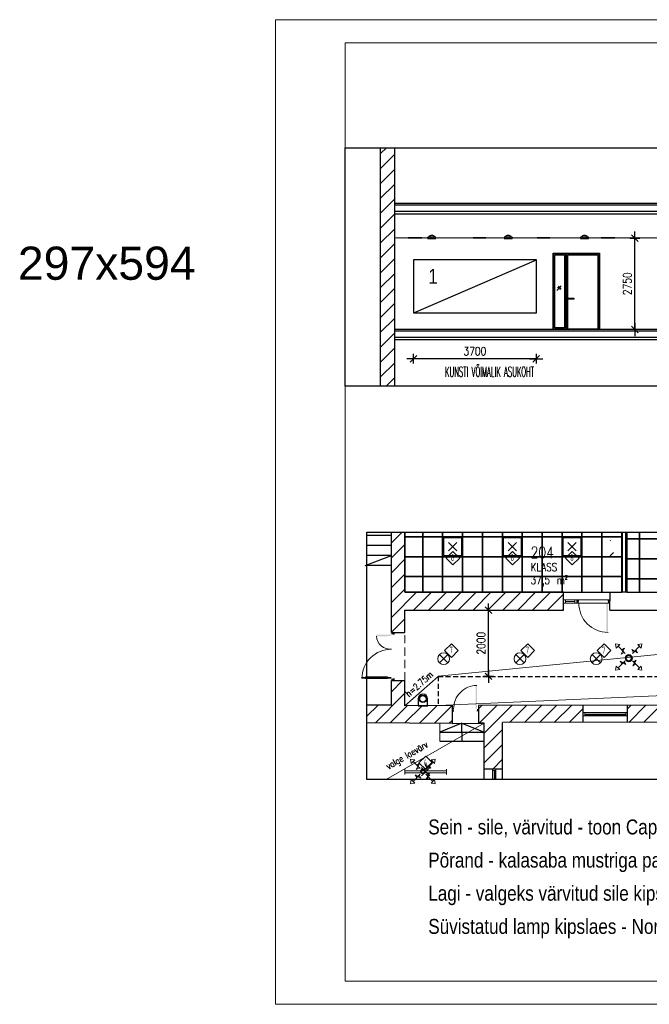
# Model space of a CAD drawing. Header units: millimetres. Extents: x 367838 to 434948, y 130860 to 160560.
# Tile 1 of 13: x 367838 to 386824, y 130860 to 160560. Entities that reach past the tile are written whole.
import ezdxf
from ezdxf.enums import TextEntityAlignment as Align

# ---------------------------------------------------------------- set-up
doc = ezdxf.new("R2010")
doc.units = ezdxf.units.MM
for name, pattern in [('01', [0.75, 0.5, -0.25]), ('1902_PP_ Särevere_09.09.2019 alus$0$974-EP-ASX_alus$0$ACAD_ISO03W100', [30, 12, -18]), ('DASHED', [0.75, 0.5, -0.25]), ('Hidden', [3, 2, -1])]:
    doc.linetypes.add(name, pattern=pattern)
doc.layers.get('0').update_dxf_attribs({"lineweight": 18})
doc.layers.get('Defpoints').update_dxf_attribs({"lineweight": 18})
for name, color, linetype, lineweight in [('0 valgus', 5, 'Continuous', 20), ('0_Avatäited_Klaasitud-uks', 124, 'Continuous', 13), ('2017_DIM', 5, 'Continuous', 25), ('2019_DIM', 1, 'Continuous', 25), ('2019_TEKST', 250, 'Continuous', 25), ('AVATÄIDE', 95, 'Continuous', 13), ('KIPSKARKASS', 5, 'Continuous', 25), ('RIPPLAE KÕRGUS', 5, 'Continuous', 30), ('ripplagi 60x60', 95, 'Continuous', 25), ('SEINA VIIRUTUS', 8, 'Continuous', 18), ('TALAD', 7, 'DASHED', 15), ('UUS AVATÄIDE', 105, 'Continuous', 18), ('valgusti', 5, 'Continuous', 25)]:
    doc.layers.add(name, color=color, linetype=linetype, lineweight=lineweight)
for name, color, linetype in [('A4IKKUNAT', 8, 'Continuous'), ('A8HNELIOT', 6, 'Continuous'), ('A8HNUMEROT', 6, 'Continuous'), ('A8HTXT', 3, 'Continuous'), ('DUCT-S-2-DEVICE-', 7, 'Continuous'), ('DUCT-S-2-DEVICE-ARROW', 7, 'Continuous'), ('DUCT-S1-DEVICE-', 7, 'Continuous'), ('DUCT-S1-DEVICE-ARROW', 7, 'Continuous'), ('SAN.TEHNIKA', 6, 'Continuous'), ('SEINAD', 7, 'Continuous'), ('TREPP', 86, 'Continuous'), ('VORMISTUS', 7, 'Continuous')]:
    doc.layers.add(name, color=color, linetype=linetype)
doc.styles.add('Arial', font='arial.ttf', dxfattribs={"height": 245.883234})
doc.styles.add('Arial Narrow', font='ARIALN.TTF', dxfattribs={"height": 300})
doc.styles.add('ELEKTER', font='isocp.shx', dxfattribs={"height": 200})
doc.styles.add('ROMANS', font='romans.shx', dxfattribs={"width": 0.5})
doc.styles.add('S', font='simplex', dxfattribs={"width": 0.8})
doc.dimstyles.new('ARK0', dxfattribs={"dimscale": 100, "dimtxt": 2.5, "dimasz": 0.1, "dimexe": 0, "dimexo": 0, "dimgap": 1, "dimtad": 1, "dimdec": 0, "dimzin": 0, "dimdsep": 46, "dimtxsty": 'S', "dimblk": 'A8MITTA', "dimcen": 2.5, "dimse1": 1, "dimse2": 1, "dimclrt": 256, "dimadec": 0, "dimazin": 0, "dimtp": 6, "dimtm": 6, "dimtfac": 1, "dimtdec": 0, "dimtix": 1, "dimtmove": 0, "dimatfit": 3, "dimldrblk": 'A8MITTA', "dimfxl": 1, "dimtolj": 1, "dimtzin": 0, "dimarcsym": 0})
pattern_1 = [(45, (-944485.16, 114851.4), (-224.5064, 224.5064), [])]

# ---------------------------------------------------------------- blocks, each defined once
blk = doc.blocks.new('A8MITTA', base_point=(3180, 3140))
for p, q in [((3170, 3130), (3190, 3150)), ((3180, 3155), (3180, 3125)), ((3160, 3140), (3200, 3140))]:
    blk.add_line(p, q)
blk = doc.blocks.new('*D54')
at = {"layer": '2019_DIM', "color": 0, "lineweight": -2, "transparency": 16777216}
blk.add_line((383403, 150335), (379723, 150335), dxfattribs=at)
at = {"layer": 'Defpoints', "color": 0, "transparency": 16777216}
for p in [(379713, 151719), (383413, 151719), (379713, 150335)]:
    blk.add_point(p, dxfattribs=at)
at = {"layer": '2019_DIM', "color": 0, "lineweight": -2, "transparency": 16777216, "xscale": 10, "yscale": 10, "zscale": 10, "rotation": 180}
blk.add_blockref('A8MITTA', (379713, 150335), dxfattribs=at)
at = {"layer": '2019_DIM', "color": 0, "lineweight": -2, "transparency": 16777216, "xscale": 10, "yscale": 10, "zscale": 10}
blk.add_blockref('A8MITTA', (383413, 150335), dxfattribs=at)
at = {"layer": '2019_DIM', "transparency": 16777216, "insert": (381563, 150560), "char_height": 250, "attachment_point": 5, "style": 'S', "bg_fill": 3, "box_fill_scale": 1.1, "bg_fill_color": 256, "bg_fill_true_color": 13158600, "bg_fill_transparency": 0}
blk.add_mtext('\\A1;3700', dxfattribs=at)
blk = doc.blocks.new('*D55')
at = {"layer": '2019_DIM', "color": 0, "lineweight": -2, "transparency": 16777216}
blk.add_line((386384, 151229), (386384, 153959), dxfattribs=at)
at = {"layer": 'Defpoints', "color": 0, "transparency": 16777216}
for p in [(384478, 153969), (386384, 153969), (384478, 151219)]:
    blk.add_point(p, dxfattribs=at)
at = {"layer": '2019_DIM', "color": 0, "lineweight": -2, "transparency": 16777216, "xscale": 10, "yscale": 10, "zscale": 10}
for p, rotation in [((386384, 153969), 90), ((386384, 151219), 270)]:
    blk.add_blockref('A8MITTA', p, dxfattribs=dict(at, rotation=rotation))
at = {"layer": '2019_DIM', "transparency": 16777216, "insert": (386159, 152594), "char_height": 250, "attachment_point": 5, "rotation": 90, "style": 'S', "bg_fill": 3, "box_fill_scale": 1.1, "bg_fill_color": 256, "bg_fill_true_color": 13158600, "bg_fill_transparency": 0}
blk.add_mtext('\\A1;2750', dxfattribs=at)
blk = doc.blocks.new('*D56')
at = {"layer": '2017_DIM', "color": 0, "lineweight": -2, "transparency": 16777216}
blk.add_line((381976, 140763), (381976, 142743), dxfattribs=at)
at = {"layer": 'Defpoints', "color": 0, "transparency": 16777216}
for p in [(379455, 142753), (381976, 142753), (379453, 140753)]:
    blk.add_point(p, dxfattribs=at)
at = {"layer": '2017_DIM', "color": 0, "lineweight": -2, "transparency": 16777216, "xscale": 10, "yscale": 10, "zscale": 10}
for p, rotation in [((381976, 142753), 90), ((381976, 140753), 270)]:
    blk.add_blockref('A8MITTA', p, dxfattribs=dict(at, rotation=rotation))
at = {"layer": '2017_DIM', "transparency": 16777216, "insert": (381751, 141753), "char_height": 250, "attachment_point": 5, "rotation": 90, "style": 'S', "bg_fill": 3, "box_fill_scale": 1.1, "bg_fill_color": 256, "bg_fill_true_color": 13158600, "bg_fill_transparency": 0}
blk.add_mtext('\\A1;2000', dxfattribs=at)
blk = doc.blocks.new('A$C666145C2')
at = {"layer": 'AVATÄIDE'}
blk.add_arc((98, 57), 843, 0, 90.4621, dxfattribs=at)
for points in [[(93, 958), (93, 901), (0, 958), (0, 901)], [(47, 901), (47, 891), (0, 901), (0, 891)], [(47, 57), (47, 67), (1, 57), (1, 67)], [(94, 0), (94, 57), (1, 0), (1, 57)], [(97, 59), (941, 57), (97, 104), (940, 104)]]:
    blk.add_solid(points, dxfattribs=at)
blk = doc.blocks.new('A$C64216CF6')
at = {"layer": 'AVATÄIDE'}
for p, q in [((1364, 112), (1365, 774)), ((1376, 112), (1376, 774))]:
    blk.add_line(p, q, dxfattribs=at)
blk.add_lwpolyline([(1388, 774), (1341, 774), (1341, 112), (1388, 112)], close=True, dxfattribs=at)
for centre, radius, start, end in [((86, 858), 420, 273.47, 5.2501), ((1390, 886), 886, 179.4554, 269.9174)]:
    blk.add_arc(centre, radius, start, end, dxfattribs=at)
for points in [[(0, 886), (60, 886), (0, 984), (59, 984)], [(60, 935), (70, 935), (59, 984), (70, 984)], [(1391, 938), (1380, 939), (1391, 988), (1380, 988)], [(1450, 889), (1391, 889), (1450, 987), (1391, 988)], [(62, 883), (62, 438), (110, 883), (111, 439)], [(1388, 886), (1388, 774), (1341, 886), (1340, 775)], [(1388, 112), (1388, 0), (1341, 112), (1340, 1)]]:
    blk.add_solid(points, dxfattribs=at)
blk = doc.blocks.new('a8tila')
at = {"layer": 'A8HNELIOT', "color": 1, "style": 'S', "width": 0.8}
for s, height, p in [('2', 120, (1053, -652)), ('m', 250, (803, -802))]:
    blk.add_text(s, height=height, dxfattribs=at).set_placement(p)
at = {"layer": 'A8HNELIOT', "style": 'S', "width": 0.8}
blk.add_attdef('TILNEL', (0, -800), '', height=250, dxfattribs=at)
at = {"layer": 'A8HNUMEROT', "style": 'S', "width": 0.8}
blk.add_attdef('TILNUM', (0, 0), '', height=350, dxfattribs=at)
at = {"layer": 'A8HTXT', "style": 'S', "width": 0.8}
blk.add_attdef('TILTXT', (0, -400), '', height=250, dxfattribs=at)
blk = doc.blocks.new('ET1673led')
for p, q in [((-126, -126), (126, 126)), ((126, -126), (-126, 126))]:
    blk.add_line(p, q)
for points in [[(-300, -300), (300, -300), (300, 300), (-300, 300)], [(-265, -265), (265, -265), (265, 265), (-265, 265)]]:
    blk.add_lwpolyline(points, close=True)
at = {"layer": 'Defpoints'}
blk.add_point((0, 0), dxfattribs=at)
at = {"style": 'ELEKTER'}
for tag, p in [('TÄHIS', (320, 506)), ('KÕRGUS', (-565, 446)), ('RAAM', (320, 506))]:
    blk.add_attdef(tag, text='', height=125, dxfattribs=at).set_placement(p, align=Align.MIDDLE)
blk = doc.blocks.new('ET1513')
for p, q in [((-126, -126), (126, 126)), ((126, -126), (-126, 126))]:
    blk.add_line(p, q)
blk.add_circle((0, 0), 178)
at = {"layer": 'Defpoints'}
blk.add_point((-1, -1), dxfattribs=at)
at = {"style": 'ELEKTER'}
for tag, p in [('KÕRGUS', (-411, 204)), ('TÄHIS', (194, 364)), ('RAAM', (194, 364))]:
    blk.add_attdef(tag, text='', height=125, dxfattribs=at).set_placement(p, align=Align.MIDDLE)
blk = doc.blocks.new('ET1636')
for p, q in [((-625, 82), (-625, -82)), ((-625, 32), (625, 32)), ((-126, -126), (126, 126)), ((126, -126), (-126, 126)), ((625, 82), (625, -82)), ((-625, -32), (625, -32))]:
    blk.add_line(p, q)
at = {"layer": 'Defpoints'}
blk.add_point((0, 0), dxfattribs=at)
at = {"style": 'ELEKTER'}
for tag, p in [('TÄHIS', (470, 242)), ('RAAM', (470, 242)), ('KÕRGUS', (-865, 182))]:
    blk.add_attdef(tag, text='', height=125, dxfattribs=at).set_placement(p, align=Align.MIDDLE)
blk = doc.blocks.new('*U29')
at = {"layer": 'DUCT-S-2-DEVICE-ARROW', "color": 3, "linetype": 'Continuous', "lineweight": 9}
for p, q in [((1701069, -15479, 2416), (1701051, -15355, 2416)), ((1701051, -15355, 2416), (1701175, -15373, 2416)), ((1701069, -15479, 2416), (1701051, -15355, 2416)), ((1701051, -15355, 2416), (1701175, -15373, 2416)), ((1701175, -15373, 2416), (1701069, -15479, 2416)), ((1701334, -15638, 2416), (1701122, -15426, 2416)), ((1701558, -15638, 2416), (1701770, -15426, 2416)), ((1701717, -15373, 2416), (1701840, -15355, 2416)), ((1701717, -15373, 2416), (1701840, -15355, 2416)), ((1701823, -15479, 2416), (1701717, -15373, 2416)), ((1701840, -15355, 2416), (1701823, -15479, 2416)), ((1701840, -15355, 2416), (1701823, -15479, 2416)), ((1701219, -15660, 2416), (1701320, -15487, 2416)), ((1701306, -15610, 2416), (1701219, -15660, 2416)), ((1701320, -15487, 2416), (1701233, -15537, 2416)), ((1701586, -15610, 2416), (1701535, -15523, 2416)), ((1701535, -15523, 2416), (1701709, -15624, 2416)), ((1701709, -15624, 2416), (1701659, -15537, 2416)), ((1701051, -16145, 2416), (1701069, -16021, 2416)), ((1701051, -16145, 2416), (1701069, -16021, 2416)), ((1701069, -16021, 2416), (1701175, -16127, 2416)), ((1701334, -15862, 2416), (1701122, -16074, 2416)), ((1701356, -15977, 2416), (1701183, -15876, 2416)), ((1701183, -15876, 2416), (1701233, -15963, 2416)), ((1701306, -15890, 2416), (1701356, -15977, 2416)), ((1701558, -15862, 2416), (1701770, -16074, 2416)), ((1701673, -15840, 2416), (1701572, -16013, 2416)), ((1701572, -16013, 2416), (1701659, -15963, 2416)), ((1701586, -15890, 2416), (1701673, -15840, 2416)), ((1701717, -16127, 2416), (1701823, -16021, 2416)), ((1701823, -16021, 2416), (1701840, -16145, 2416)), ((1701823, -16021, 2416), (1701840, -16145, 2416)), ((1701175, -16127, 2416), (1701051, -16145, 2416)), ((1701175, -16127, 2416), (1701051, -16145, 2416)), ((1701840, -16145, 2416), (1701717, -16127, 2416)), ((1701840, -16145, 2416), (1701717, -16127, 2416))]:
    blk.add_line(p, q, dxfattribs=at)
blk = doc.blocks.new('*U30')
at = {"layer": 'DUCT-S-2-DEVICE-', "color": 5, "linetype": 'Continuous', "lineweight": 9}
for radius in [108, 75.6]:
    blk.add_circle((1701446, -15785, 2411), radius, dxfattribs=at)
at = {"layer": 'DUCT-S-2-DEVICE-', "color": 7, "linetype": 'Hidden', "lineweight": -3}
blk.add_circle((1701446, -15785, 2388), 86.4, dxfattribs=at)
blk = doc.blocks.new('*U45')
at = {"layer": 'DUCT-S1-DEVICE-ARROW', "color": 3, "linetype": 'Continuous', "lineweight": 9}
for p, q in [((1694887, -18956, 2481), (1694869, -18832, 2481)), ((1694869, -18832, 2481), (1694993, -18850, 2481)), ((1694887, -18956, 2481), (1694869, -18832, 2481)), ((1694869, -18832, 2481), (1694993, -18850, 2481)), ((1694993, -18850, 2481), (1694887, -18956, 2481)), ((1695152, -19115, 2481), (1694940, -18903, 2481)), ((1695037, -19137, 2481), (1695138, -18963, 2481)), ((1695138, -18963, 2481), (1695051, -19014, 2481)), ((1695352, -19087, 2481), (1695302, -19000, 2481)), ((1695302, -19000, 2481), (1695475, -19101, 2481)), ((1695324, -19115, 2481), (1695536, -18903, 2481)), ((1695483, -18850, 2481), (1695607, -18832, 2481)), ((1695483, -18850, 2481), (1695607, -18832, 2481)), ((1695589, -18956, 2481), (1695483, -18850, 2481)), ((1695607, -18832, 2481), (1695589, -18956, 2481)), ((1695607, -18832, 2481), (1695589, -18956, 2481)), ((1695152, -19287, 2481), (1694940, -19499, 2481)), ((1695174, -19402, 2481), (1695000, -19301, 2481)), ((1695000, -19301, 2481), (1695051, -19388, 2481)), ((1695124, -19087, 2481), (1695037, -19137, 2481)), ((1695324, -19287, 2481), (1695536, -19499, 2481)), ((1695439, -19265, 2481), (1695338, -19438, 2481)), ((1695352, -19315, 2481), (1695439, -19265, 2481)), ((1695475, -19101, 2481), (1695425, -19014, 2481)), ((1694869, -19570, 2481), (1694887, -19446, 2481)), ((1694869, -19570, 2481), (1694887, -19446, 2481)), ((1694993, -19552, 2481), (1694869, -19570, 2481)), ((1694993, -19552, 2481), (1694869, -19570, 2481)), ((1694887, -19446, 2481), (1694993, -19552, 2481)), ((1695124, -19315, 2481), (1695174, -19402, 2481)), ((1695338, -19438, 2481), (1695425, -19388, 2481)), ((1695483, -19552, 2481), (1695589, -19446, 2481)), ((1695607, -19570, 2481), (1695483, -19552, 2481)), ((1695607, -19570, 2481), (1695483, -19552, 2481)), ((1695589, -19446, 2481), (1695607, -19570, 2481)), ((1695589, -19446, 2481), (1695607, -19570, 2481))]:
    blk.add_line(p, q, dxfattribs=at)
blk = doc.blocks.new('*U46')
at = {"layer": 'DUCT-S1-DEVICE-', "color": 5, "linetype": 'Continuous', "lineweight": 9}
for radius in [71.5, 50]:
    blk.add_circle((1695238, -19201, 2500), radius, dxfattribs=at)
at = {"layer": 'DUCT-S1-DEVICE-', "color": 7, "linetype": 'Hidden', "lineweight": -3}
blk.add_circle((1695238, -19201, 2479), 57.2, dxfattribs=at)

msp = doc.modelspace()

# ---------------------------------------------------------------- hatches: boundary and pattern name
at = {"layer": 'SEINA VIIRUTUS'}
h = msp.add_hatch(dxfattribs=at)
h.set_pattern_fill('ANSI31', color=256, scale=100)
h.set_pattern_definition([(45, (-54409.35, 67338.07), (-224.5064, 224.5064), [])])
h.paths.add_polyline_path([(379135.3, 156698.2), (378717.3, 156698.2), (378717.3, 149503.7), (379135.3, 149503.7)])
h = msp.add_hatch(dxfattribs=at)
h.set_pattern_fill('ANSI31', color=256, scale=100)
h.set_pattern_definition([(45, (-944525.03, 167098.95), (-224.5064, 224.5064), [])])
h.paths.add_polyline_path([(385640.2, 144847), (385639, 144277.5), (385739.4, 144277.3), (385739.4, 144846.8)])
h = msp.add_hatch(dxfattribs=at)
h.set_pattern_fill('ANSI31', color=256, scale=100)
h.set_pattern_definition(pattern_1)
h.paths.add_polyline_path([(384824.6, 139877.9), (381675.1, 139871.8), (381676.1, 139337.3), (381844.6, 139337.7), (381843.4, 137967.5), (382397.8, 137967), (382399, 139358.7), (384824.6, 139363.4)])
h = msp.add_hatch(dxfattribs=at)
h.set_pattern_fill('ANSI31', color=256, scale=100)
h.set_pattern_definition(pattern_1)
h.paths.add_polyline_path([(387199.4, 139882.3), (386165.5, 139880.3), (386165.5, 139365.8), (387199.4, 139367.8)])

# ---------------------------------------------------------------- linework, layer by layer
msp.add_line((380506.3, 138795.1), (380505.3, 139338.6))
at = {"layer": '0 valgus', "color": 1}
for points in [[(380901.7, 144524), (380696.3, 144318.6), (380901.7, 144113.2), (381107.1, 144318.6)], [(382701.7, 144524), (382496.3, 144318.6), (382701.7, 144113.2), (382907.1, 144318.6)], [(384501.7, 144524), (384296.3, 144318.6), (384501.7, 144113.2), (384707.1, 144318.6)], [(383157.6, 141736), (382952.2, 141530.6), (383157.6, 141325.2), (383363, 141530.6)], [(385457.6, 141736), (385252.2, 141530.6), (385457.6, 141325.2), (385663, 141530.6)], [(380082.1, 138350.1), (379876.7, 138144.7), (380082.1, 137939.3), (380287.6, 138144.7)]]:
    msp.add_lwpolyline(points, close=True, dxfattribs=at)
at = {"layer": '0_Avatäited_Klaasitud-uks'}
for p, q in [((384578, 143013.6), (384298, 143013.6)), ((384578, 143007.6), (384298, 143007.6))]:
    msp.add_line(p, q, dxfattribs=at)
for points in [[(384238, 142961.8), (385638, 142961.8), (385638, 143059.4), (384238, 143059.4)], [(384298, 142961.8), (384238, 142961.8), (384238, 143059.4), (384298, 143059.4)], [(384638, 142961.8), (384578, 142961.8), (384578, 143059.4), (384638, 143059.4)]]:
    msp.add_lwpolyline(points, close=True, dxfattribs=at)
at = {"layer": '2019_DIM'}
msp.add_line((379720.3, 151719.1), (383419.9, 153319.1), dxfattribs=at)
msp.add_lwpolyline([(379713.3, 151719.1), (383419.9, 151719.1), (383419.9, 153319.1), (379713.3, 153319.1)], close=True, dxfattribs=at)
at = {"layer": 'A4IKKUNAT'}
for p, q in [((384162, 152537.5), (384039.6, 152388.2)), ((384105.8, 152521.5), (384056.8, 152464.1)), ((384155.9, 152474.4), (384111.9, 152417.1)), ((384369.9, 151239.1), (385269.9, 151239.1))]:
    msp.add_line(p, q, dxfattribs=at)
for points in [[(383919.9, 153519.1), (384319.9, 153519.1), (384319.9, 151219.1), (383919.9, 151219.1)], [(383919.9, 153519.1), (384319.9, 153519.1), (384319.9, 151219.1), (383919.9, 151219.1)], [(383929.9, 153509.1), (384309.9, 153509.1), (384309.9, 151229.1), (383929.9, 151229.1)], [(383969.9, 153469.1), (384269.9, 153469.1), (384269.9, 151269.1), (383969.9, 151269.1)], [(385319.9, 151219.1), (384319.9, 151219.1), (384319.9, 153519.1), (385319.9, 153519.1)], [(385309.9, 151219.1), (384329.9, 151219.1), (384329.9, 153509.1), (385309.9, 153509.1)], [(385269.9, 151219.1), (384369.9, 151219.1), (384369.9, 153469.1), (385269.9, 153469.1)], [(384369.9, 152159.8), (384552.4, 152159.8), (384552.4, 152128.4), (384369.9, 152128.4)]]:
    msp.add_lwpolyline(points, close=True, dxfattribs=at)
at = {"layer": 'KIPSKARKASS'}
for p, q in [((385991.3, 143296.3), (385991.4, 145103.5)), ((386004.3, 143296.3), (386004.4, 145103.5)), ((386017.3, 143296.3), (386017.4, 145103.5)), ((386115.3, 143296.2), (386115.4, 145103.5)), ((386128.3, 143296.2), (386128.4, 145103.5)), ((386141.3, 143296.2), (386141.4, 145103.5))]:
    msp.add_line(p, q, dxfattribs=at)
at = {"layer": 'RIPPLAE KÕRGUS', "linetype": '1902_PP_ Särevere_09.09.2019 alus$0$974-EP-ASX_alus$0$ACAD_ISO03W100', "lineweight": 15}
for p, q in [((399929.1, 153989.1), (379135.3, 153989.1)), ((399929.1, 153969.1), (379135.3, 153969.1))]:
    msp.add_line(p, q, dxfattribs=at)
at = {"layer": 'RIPPLAE KÕRGUS', "lineweight": 20}
for p, q in [((380455.7, 140754.3), (400248.7, 142732.1)), ((378890.7, 137637.7), (381844.6, 139337.7))]:
    msp.add_line(p, q, dxfattribs=at)
at = {"layer": 'RIPPLAE KÕRGUS', "linetype": '01', "ltscale": 300}
msp.add_line((380455.7, 140752.9), (400246.7, 140753.3), dxfattribs=at)
at = {"layer": 'ripplagi 60x60'}
for points in [[(379453, 145103.5), (379453, 144961.3), (379992, 144961.3), (379992, 145103.5)], [(379992, 145103.5), (379992, 144961.3), (380592, 144961.3), (380592, 145103.5)], [(380592, 145103.5), (380592, 144961.3), (381192, 144961.3), (381192, 145103.5)], [(381192, 145103.5), (381192, 144961.3), (381792, 144961.3), (381792, 145103.5)], [(381792, 145103.5), (381792, 144961.3), (382392, 144961.3), (382392, 145103.5)], [(382392, 145103.5), (382392, 144961.3), (382992, 144961.3), (382992, 145103.5)], [(382992, 145103.5), (382992, 144961.3), (383592, 144961.3), (383592, 145103.5)], [(383592, 145103.5), (383592, 144961.3), (384192, 144961.3), (384192, 145103.5)], [(384192, 145103.5), (384192, 144961.3), (384792, 144961.3), (384792, 145103.5)], [(384792, 145103.5), (384792, 144961.3), (385392, 144961.3), (385392, 145103.5)], [(385392, 145103.5), (385392, 144961.3), (385992, 144961.3), (385992, 145103.5)], [(386141.7, 145103.5), (386141.7, 144897.6), (386531.7, 144897.6), (386531.7, 145103.5)], [(386531.7, 145103.5), (386531.7, 144897.6), (387131.7, 144897.6), (387131.7, 145103.5)]]:
    msp.add_lwpolyline(points, dxfattribs=at)
for points in [[(379453, 144361.3), (379992, 144361.3), (379992, 144961.3), (379453, 144961.3)], [(379992, 144361.3), (380592, 144361.3), (380592, 144961.3), (379992, 144961.3)], [(380592, 144361.3), (381192, 144361.3), (381192, 144961.3), (380592, 144961.3)], [(381192, 144361.3), (381792, 144361.3), (381792, 144961.3), (381192, 144961.3)], [(381792, 144361.3), (382392, 144361.3), (382392, 144961.3), (381792, 144961.3)], [(382392, 144361.3), (382992, 144361.3), (382992, 144961.3), (382392, 144961.3)], [(382992, 144361.3), (383592, 144361.3), (383592, 144961.3), (382992, 144961.3)], [(383592, 144361.3), (384192, 144361.3), (384192, 144961.3), (383592, 144961.3)], [(384192, 144361.3), (384792, 144361.3), (384792, 144961.3), (384192, 144961.3)], [(384792, 144361.3), (385392, 144361.3), (385392, 144961.3), (384792, 144961.3)], [(385392, 144361.3), (385992, 144361.3), (385992, 144961.3), (385392, 144961.3)], [(386141.7, 144297.6), (386531.7, 144297.6), (386531.7, 144897.6), (386141.7, 144897.6)], [(386531.7, 144297.6), (387131.7, 144297.6), (387131.7, 144897.6), (386531.7, 144897.6)], [(379453, 143761.3), (379992, 143761.3), (379992, 144361.3), (379453, 144361.3)], [(379992, 143761.3), (380592, 143761.3), (380592, 144361.3), (379992, 144361.3)], [(380592, 143761.3), (381192, 143761.3), (381192, 144361.3), (380592, 144361.3)], [(381192, 143761.3), (381792, 143761.3), (381792, 144361.3), (381192, 144361.3)], [(381792, 143761.3), (382392, 143761.3), (382392, 144361.3), (381792, 144361.3)], [(382392, 143761.3), (382992, 143761.3), (382992, 144361.3), (382392, 144361.3)], [(382992, 143761.3), (383592, 143761.3), (383592, 144361.3), (382992, 144361.3)], [(383592, 143761.3), (384192, 143761.3), (384192, 144361.3), (383592, 144361.3)], [(384192, 143761.3), (384792, 143761.3), (384792, 144361.3), (384192, 144361.3)], [(384792, 143761.3), (385392, 143761.3), (385392, 144361.3), (384792, 144361.3)], [(385392, 143761.3), (385992, 143761.3), (385992, 144361.3), (385392, 144361.3)], [(386141.7, 143697.6), (386531.7, 143697.6), (386531.7, 144297.6), (386141.7, 144297.6)], [(386531.7, 143697.6), (387131.7, 143697.6), (387131.7, 144297.6), (386531.7, 144297.6)], [(379453, 143296.3), (379992, 143296.3), (379992, 143761.3), (379453, 143761.3)], [(379992, 143296.3), (380592, 143296.3), (380592, 143761.3), (379992, 143761.3)], [(380592, 143296.3), (381192, 143296.3), (381192, 143761.3), (380592, 143761.3)], [(381192, 143296.3), (381792, 143296.3), (381792, 143761.3), (381192, 143761.3)], [(381792, 143296.3), (382392, 143296.3), (382392, 143761.3), (381792, 143761.3)], [(382392, 143296.3), (382992, 143296.3), (382992, 143761.3), (382392, 143761.3)], [(382992, 143296.3), (383592, 143296.3), (383592, 143761.3), (382992, 143761.3)], [(383592, 143296.3), (384192, 143296.3), (384192, 143761.3), (383592, 143761.3)], [(384192, 143296.3), (384792, 143296.3), (384792, 143761.3), (384192, 143761.3)], [(384792, 143296.3), (385392, 143296.3), (385392, 143761.3), (384792, 143761.3)], [(385392, 143296.3), (385992, 143296.3), (385992, 143761.3), (385392, 143761.3)], [(386141.9, 143294.6), (386531.9, 143294.6), (386531.7, 143697.6), (386141.7, 143697.6)], [(386531.9, 143294.6), (387131.9, 143294.6), (387131.7, 143697.6), (386531.7, 143697.6)]]:
    msp.add_lwpolyline(points, close=True, dxfattribs=at)
at = {"layer": 'SAN.TEHNIKA'}
msp.add_lwpolyline([(380140, 139867.6), (380140, 140074.1, 1), (379853, 140074.1), (379853, 139867.6), (380140.5, 139867.6)], format="xyb", dxfattribs=at)
msp.add_lwpolyline([(380135, 139872.6), (380135, 140074.1, 1), (379858, 140074.1), (379858, 139872.6)], format="xyb", close=True, dxfattribs=at)
for radius in [112.5, 97.5]:
    msp.add_circle((379996.5, 140074.1), radius, dxfattribs=at)
at = {"layer": 'SEINAD'}
for p, q in [((378708, 156698.2), (378708, 149503.7)), ((379135.3, 156698.2), (379135.3, 149503.7)), ((432770, 155019.1), (379135.3, 155019.1)), ((432770, 154969.1), (379135.3, 154969.1)), ((432770, 154779.1), (379135.3, 154779.1)), ((432770, 154699.1), (379135.3, 154699.1)), ((379045.3, 142075), (379045.3, 145103.5)), ((379453, 143302.9), (379453, 145103.5)), ((379453, 143302.9), (384238.6, 143298)), ((384237.5, 142747.9), (384238.6, 143298)), ((385637.5, 142746.5), (385638.6, 143296.7)), ((385638.6, 143296.7), (385992, 143296.3)), ((386153.6, 143296.7), (385991.3, 143296.3)), ((386153.6, 143296.7), (390946.3, 143291.8)), ((385637.5, 142746.5), (391008.9, 142741.1)), ((379045.3, 139882.2), (379045.3, 140625.3)), ((379045.3, 139882.2), (378310.4, 139888.6)), ((401154.9, 139908.6), (381675.1, 139871.8)), ((380874.7, 139869.5), (379453, 139867.6)), ((380874.7, 139869.5), (380875.7, 139335.1)), ((381675.1, 139871.8), (381676.1, 139337.3)), ((384824.6, 139363.4), (384824.6, 139877.9)), ((386165.5, 139365.8), (386165.5, 139880.3)), ((380875.7, 139335.1), (378310.4, 139355)), ((381175, 139336.4), (380505.8, 139065.1)), ((380875.7, 139335.1), (381844.6, 139337.7)), ((381176, 138796.4), (381175, 139336.4)), ((381175, 139336.4), (381844.4, 139067.7)), ((381844.6, 139337.7), (381676.1, 139337.3)), ((381843.1, 137637.7), (381844.6, 139337.7)), ((382397.5, 137637.7), (382399, 139358.7)), ((400235.8, 139392.4), (382399, 139358.7)), ((380505.8, 139065.1), (381845.1, 139067.7)), ((380506.3, 138795.1), (381845.6, 138797.7)), ((381843.4, 137967.5), (382397.8, 137967))]:
    msp.add_line(p, q, dxfattribs=at)
msp.add_lwpolyline([(377647.9, 156698.2), (434247.9, 156698.2), (434247.9, 149503.7), (377647.9, 149503.7)], close=True, dxfattribs=at)
at = {"layer": 'TREPP', "lineweight": -3, "ltscale": 0.05}
for p, q in [((379045.3, 145003.4), (378310.4, 145003.4)), ((379045.3, 144701.9), (378310.4, 144701.9)), ((378251.5, 144098.9), (379045.3, 144400.4)), ((379045.3, 144400.4), (378310.4, 144400.4)), ((379045.3, 144098.9), (378310.4, 144098.9))]:
    msp.add_line(p, q, dxfattribs=at)
at = {"layer": 'UUS AVATÄIDE'}
for p, q in [((386165.5, 139660.8, 0), (384824.6, 139660.8, 0)), ((384824.6, 139660.8, 0), (384874.6, 139660.8, 0)), ((384874.6, 139660.8), (384874.6, 139560.8)), ((384874.6, 139610.8), (386115.5, 139610.8, 0)), ((384874.6, 139580.8), (384874.6, 139610.8)), ((386115.5, 139610.8, 0), (386115.5, 139580.8, 0)), ((386165.5, 139610.8, 0), (386165.5, 139580.8, 0)), ((384874.6, 139560.8), (384824.6, 139560.8)), ((384824.6, 139560.8), (384874.6, 139560.8)), ((386115.5, 139580.8, 0), (384874.6, 139580.8)), ((386165.5, 139560.8, 0), (384874.6, 139560.8)), ((382098.1, 137637.7, 0), (382097.8, 137966.8, 0)), ((382097.8, 137966.8, 0), (382097.9, 137916.8, 0)), ((382097.9, 137916.8), (382197.9, 137916.9)), ((382147.9, 137916.9), (382148.1, 137637.7, 0)), ((382177.9, 137916.9), (382147.9, 137916.9)), ((382178.1, 137637.7, 0), (382177.9, 137916.9)), ((382197.9, 137916.9), (382197.8, 137966.9)), ((382197.8, 137966.9), (382197.9, 137916.9)), ((382198.1, 137637.7, 0), (382197.9, 137916.9))]:
    msp.add_line(p, q, dxfattribs=at)
at = {"layer": 'UUS AVATÄIDE', "extrusion": (0, 0, -1)}
for p, q in [((384824.6, 139560.8), (384824.6, 139660.8)), ((384874.6, 139660.8, 0), (384874.6, 139560.8, 0)), ((386115.5, 139660.8, 0), (386165.5, 139660.8, 0)), ((386115.5, 139560.8, 0), (386115.5, 139660.8, 0)), ((386165.5, 139660.8, 0), (386165.5, 139560.8, 0)), ((386165.5, 139560.8, 0), (386165.5, 139660.8, 0)), ((386165.5, 139560.8, 0), (386115.5, 139560.8, 0)), ((382197.8, 137966.9), (382097.8, 137966.8)), ((382097.9, 137916.8, 0), (382197.9, 137916.9, 0))]:
    msp.add_line(p, q, dxfattribs=at)
at = {"layer": 'valgusti'}
for points in [[(380385.2, 153999.1), (380149.2, 153999.1), (380149.2, 153959.1), (380385.2, 153959.1)], [(382685.2, 153999.1), (382449.2, 153999.1), (382449.2, 153959.1), (382685.2, 153959.1)], [(384985.2, 153999.1), (384749.2, 153999.1), (384749.2, 153959.1), (384985.2, 153959.1)]]:
    msp.add_lwpolyline(points, close=True, dxfattribs=at)
for centre in [(380267.2, 153931.3), (382567.2, 153931.3), (384867.2, 153931.3)]:
    msp.add_arc(centre, 119.2, 34.66526, 145.33474, dxfattribs=at)

# ---------------------------------------------------------------- block references
at = {"layer": '0 valgus'}
for name, p in [('ET1673led', (380892, 144661.3)), ('ET1673led', (382692, 144661.3)), ('ET1673led', (384492, 144661.3)), ('ET1513', (382922.8, 141283.7)), ('ET1513', (385222.8, 141283.7)), ('ET1636', (380081.1, 137875.4))]:
    msp.add_blockref(name, p, dxfattribs=at)
at = {"layer": 'A8HTXT'}
ref = msp.add_blockref('a8tila', (383243.4, 144318.1), dxfattribs=dict(at, xscale=0.9800000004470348, yscale=0.9800000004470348, zscale=0.9800000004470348))
ref.add_attrib('TILNUM', '204', (383243.4, 144318.1), dxfattribs={"layer": 'A8HNUMEROT', "color": 1, "height": 343, "style": 'S', "width": 0.8})
ref.add_attrib('TILTXT', 'KLASS', (383243.4, 143926.1), dxfattribs={"color": 1, "height": 245, "style": 'S', "width": 0.8})
ref.add_attrib('TILNEL', '37,5', (383243.4, 143534.1), dxfattribs={"layer": 'A8HNELIOT', "color": 1, "height": 245, "style": 'S', "width": 0.8})
at = {"layer": 'AVATÄIDE', "linetype": 'Continuous', "xscale": -1.044365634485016, "yscale": 1.044365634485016, "zscale": 1.044365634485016, "rotation": 90.03018427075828}
msp.add_blockref('A$C666145C2', (385638, 143060), dxfattribs=at)
at = {"layer": 'AVATÄIDE', "rotation": 270}
msp.add_blockref('A$C64216CF6', (378156, 142075.4), dxfattribs=at)
at = {"layer": 'DUCT-S-2-DEVICE-'}
msp.add_blockref('*U30', (-1315241.9, 157085.2), dxfattribs=at)
at = {"layer": 'DUCT-S-2-DEVICE-ARROW'}
msp.add_blockref('*U29', (-1315241.9, 157085.2), dxfattribs=at)
at = {"layer": 'DUCT-S1-DEVICE-'}
msp.add_blockref('*U46', (-1315241.9, 157085.2), dxfattribs=at)
at = {"layer": 'DUCT-S1-DEVICE-ARROW'}
msp.add_blockref('*U45', (-1315241.9, 157085.2), dxfattribs=at)

# ---------------------------------------------------------------- texts
at = {"layer": '0 valgus', "color": 1, "style": 'ELEKTER', "width": 0.6}
for s, p in [('8', (380892.5, 144233.7)), ('8', (382692.5, 144233.7)), ('8', (384492.5, 144233.7)), ('7', (383148.4, 141445.6)), ('7', (385448.4, 141445.6)), ('4', (380073, 138059.7))]:
    msp.add_text(s, height=200, dxfattribs=at).set_placement(p, align=Align.CENTER)
at = {"layer": '2019_TEKST', "ltscale": 30, "style": 'Arial Narrow'}
for s, p in [('1', (380158.3, 152594.1)), ('Sein - sile, värvitud - toon Caparol 3D Kreide 25', (380158.3, 135985.2)), ('Põrand - kalasaba mustriga paigaldatud parkett: nt. Haro Strip Allegro 10 x 70 x 490 mm, toon - Tamm Strip Allegro Standard 529204', (380158.3, 134985.2)), ('Lagi - valgeks värvitud sile kipslagi', (380158.3, 133985.2)), ('Süvistatud lamp kipslaes - Northcliffe - Crux LED1x2600 E312 T840 OP ', (380158.3, 132985.2))]:
    msp.add_text(s, height=450, dxfattribs=at).set_placement(p)
at = {"layer": 'RIPPLAE KÕRGUS', "lineweight": 20, "insert": (378858.5, 138110.2, 1747.8), "char_height": 200, "width": 3513.656, "attachment_point": 1, "rotation": 29.91995, "style": 'S'}
msp.add_mtext('valge laevärv', dxfattribs=at)
at = {"layer": 'VORMISTUS', "style": 'Arial'}
msp.add_text('297x594', height=1000, dxfattribs=at).set_placement((367783, 152715.3))

# ---------------------------------------------------------------- next in the draw order: dimensions: what is measured, and where the dimension line sits
at = {"layer": '2019_DIM'}
dim = msp.add_linear_dim(base=(379713.3, 150334.8), p1=(383412.9, 151719.1), p2=(379713.3, 151719.1), dimstyle='ARK0', override={"dimfxl": 1.5, "dimfxlon": 1, "dimtfill": 1}, dxfattribs=at)
dim.commit()
dim.dimension.update_dxf_attribs({"geometry": '*D54', "text_midpoint": (381563.1, 150559.8)})

# ---------------------------------------------------------------- next in the draw order: linework, layer by layer
at = {"linetype": 'ByBlock', "lineweight": 0, "ltscale": 0.1}
for points in [[(375547.9, 160560.5), (375547.9, 130860.5), (434947.9, 130860.5), (434947.9, 160560.5)], [(377647.9, 131560.5), (434247.9, 131560.5), (434247.9, 159860.5), (377647.9, 159860.5)]]:
    msp.add_lwpolyline(points, close=True, dxfattribs=at)
at = {"layer": 'SEINAD'}
for p, q in [((432770, 151219.1), (379135.3, 151219.1)), ((432770, 151169.1), (379135.3, 151169.1)), ((432770, 150979.1), (379135.3, 150979.1)), ((432770, 150899.1), (379135.3, 150899.1))]:
    msp.add_line(p, q, dxfattribs=at)

# ---------------------------------------------------------------- next in the draw order: texts
at = {"layer": '2019_TEKST', "ltscale": 30, "insert": (380663.6, 150091.7), "char_height": 300, "attachment_point": 1, "style": 'ROMANS'}
msp.add_mtext_dynamic_manual_height_columns('KUNSTI VÕIMALIK ASUKOHT', width=5222.586, gutter_width=12.5, heights=[0], dxfattribs=at)

# ---------------------------------------------------------------- next in the draw order: dimensions: what is measured, and where the dimension line sits
at = {"layer": '2017_DIM'}
dim = msp.add_linear_dim(base=(381976.5, 142752.7), p1=(379453, 140752.9), p2=(379455, 142752.7), angle=90, dimstyle='ARK0', override={"dimfxl": 1.5, "dimfxlon": 1, "dimtfill": 1}, dxfattribs=at)
dim.commit()
dim.dimension.update_dxf_attribs({"geometry": '*D56', "text_midpoint": (381751.5, 141752.8)})
at = {"layer": '2019_DIM'}
dim = msp.add_linear_dim(base=(386384.4, 153969.1), p1=(384478.5, 151219.1), p2=(384478.5, 153969.1), angle=90, dimstyle='ARK0', override={"dimfxl": 1.5, "dimfxlon": 1, "dimtfill": 1}, dxfattribs=at)
dim.commit()
dim.dimension.update_dxf_attribs({"geometry": '*D55', "text_midpoint": (386159.4, 152594.1)})

# ---------------------------------------------------------------- next in the draw order: hatches: boundary and pattern name
at = {"layer": 'SEINA VIIRUTUS'}
h = msp.add_hatch(dxfattribs=at)
h.set_pattern_fill('ANSI31', color=256, scale=100)
h.set_pattern_definition(pattern_1)
h.paths.add_polyline_path([(379453, 145103.5), (379045.3, 145103.5), (379045.3, 142064), (379453, 142064), (379453, 142752.7), (384237.5, 142748), (384238.6, 143298.1), (379453, 143302.9)])
h = msp.add_hatch(dxfattribs=at)
h.set_pattern_fill('ANSI31', color=256, scale=100)
h.set_pattern_definition(pattern_1)
h.paths.add_polyline_path([(378310.4, 139888.6), (378310.4, 139355.4), (380866.8, 139335.8), (380865.8, 139870.3), (379453, 139867.6), (379453, 140625.3), (379045.3, 140625.3), (379045.3, 139882.2)])

# ---------------------------------------------------------------- next in the draw order: linework, layer by layer
at = {"layer": '0 valgus', "color": 1}
msp.add_lwpolyline([(380857.6, 141736), (380652.2, 141530.6), (380857.6, 141325.2), (381063, 141530.6)], close=True, dxfattribs=at)
at = {"layer": 'RIPPLAE KÕRGUS', "lineweight": 20}
for p, q in [((380455.7, 140752.9), (379453, 139867.6)), ((380456.9, 139869), (400246.7, 140756.6))]:
    msp.add_line(p, q, dxfattribs=at)
at = {"layer": 'RIPPLAE KÕRGUS', "linetype": '01', "ltscale": 300}
msp.add_line((380455.7, 140752.9), (380456.9, 139869), dxfattribs=at)
at = {"layer": 'SEINAD'}
for p, q in [((379453, 142752.7), (384237.5, 142747.9)), ((379453, 142075), (379453, 142752.7)), ((379045.3, 142075), (379453, 142075)), ((379045.3, 140625.3), (379453, 140625.3)), ((379453, 139867.6), (379453, 140625.3))]:
    msp.add_line(p, q, dxfattribs=at)
msp.add_lwpolyline([(378310.4, 145103.5), (434247.9, 145103.5), (434247.9, 137637.7), (378310.4, 137637.7)], close=True, dxfattribs=at)
msp.add_lwpolyline([(378310.4, 145103.5), (434247.9, 145103.5), (434247.9, 137637.7), (378310.4, 137637.7)], close=True, dxfattribs=at)
at = {"layer": 'TALAD', "ltscale": 500}
msp.add_line((379453, 140625.3), (379453, 142075), dxfattribs=at)

# ---------------------------------------------------------------- next in the draw order: block references
at = {"layer": '0 valgus'}
msp.add_blockref('ET1513', (380622.8, 141283.7), dxfattribs=at)
at = {"layer": 'AVATÄIDE', "linetype": 'Continuous', "xscale": 0.8354785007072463, "yscale": 0.8354785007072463, "zscale": 0.8354785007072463, "rotation": 90.08321586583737}
msp.add_blockref('A$C666145C2', (381675.2, 139693.3), dxfattribs=at)

# ---------------------------------------------------------------- next in the draw order: texts
at = {"layer": '0 valgus', "color": 1, "style": 'ELEKTER', "width": 0.6}
msp.add_text('7', height=200, dxfattribs=at).set_placement((380848.4, 141445.6), align=Align.CENTER)
at = {"layer": 'RIPPLAE KÕRGUS', "lineweight": 20, "insert": (379446, 140267.2), "char_height": 200, "attachment_point": 1, "rotation": 41.51828, "style": 'S'}
msp.add_mtext_dynamic_manual_height_columns('h=2.75m', width=4972.65, gutter_width=12.5, heights=[0], dxfattribs=at)

doc.saveas('drawing.dxf')
